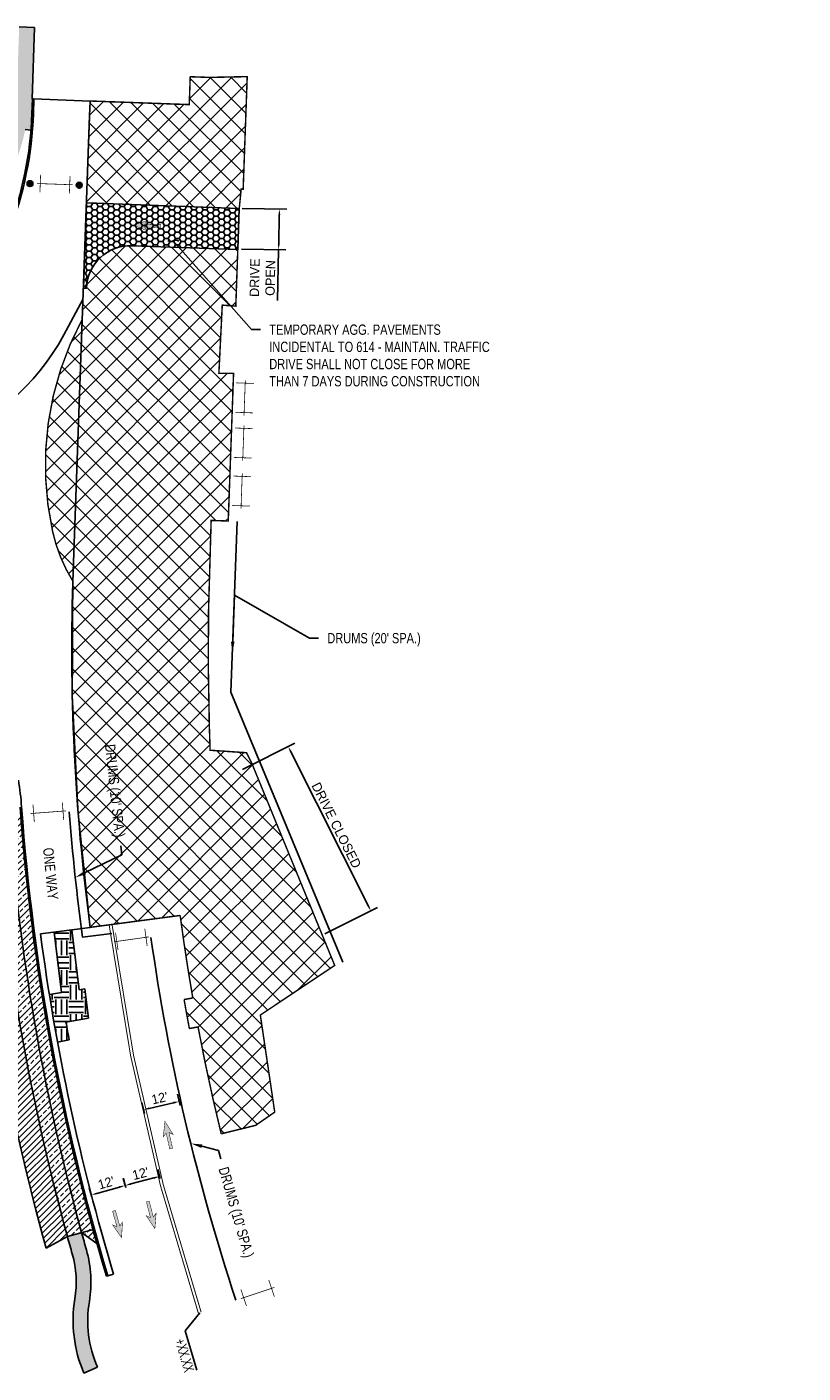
# Model space of a CAD drawing. Header units: feet. Extents: x 158973 to 165016, y 286824 to 289770.
# Tile 8 of 10: x 161741 to 162005, y 288643 to 289100. Entities that reach past the tile are written whole.
import ezdxf
from ezdxf import colors
from ezdxf.entities.mleader import LeaderData, LeaderLine
from ezdxf.math import Vec2, Vec3

# ---------------------------------------------------------------- set-up
doc = ezdxf.new("R2010")
doc.units = ezdxf.units.FT
doc.header["$MEASUREMENT"] = 0
for name, color, linetype in [('MT_P_Cells', 7, 'Continuous'), ('MT_P_Drums', 30, 'Continuous'), ('MT_P_Temp_Road', 30, 'Continuous'), ('MT_P_Text', 7, 'Continuous'), ('MT_P_Work_Area', 5, 'Continuous'), ('PM_P_Edge_Line', 7, 'Continuous'), ('PV_P_Curb', 6, 'Continuous'), ('PV_P_Drive', 1, 'Continuous'), ('PV_P_EOP', 7, 'Continuous'), ('PV_P_Walk', 4, 'Continuous'), ('SC_Shading1', 247, 'Continuous'), ('SC_Shading2', 255, 'Continuous')]:
    doc.layers.add(name, color=color, linetype=linetype)
doc.styles.add('Slanted-Normal', font='font31.shx', dxfattribs={"height": 0.1})
doc.styles.get("Standard").update_dxf_attribs({"font": 'arial.ttf'})
doc.styles.add('Style-font31', font='font31.shx')
doc.linetypes.add('motdrum05', pattern='A,0,["●",Standard,S=0.167,R=0,X=-0.02,Y=-0.065],-0.25', length=0.25)
doc.linetypes.add('motdrum10', pattern='A,0,["●",Standard,S=0.167,R=0,X=-0.02,Y=-0.065],-0.5', length=0.5)
doc.dimstyles.new('COEC', dxfattribs={"dimscale": 13.9, "dimtxt": 0.18, "dimasz": 0.18, "dimexe": 0.18, "dimexo": 0.0625, "dimgap": 0.09, "dimtad": 1, "dimzin": 0, "dimdsep": 46, "dimtxsty": 'Standard', "dimcen": 0.09, "dimclrd": 256, "dimclre": 256, "dimclrt": 256, "dimaunit": 1, "dimadec": 4, "dimazin": 0, "dimtfac": 1, "dimtofl": 0, "dimtmove": 0, "dimatfit": 3, "dimfxl": 1, "dimtolj": 1, "dimtzin": 0, "dimlwd": -1, "dimlwe": -1, "dimarcsym": 0})

# ---------------------------------------------------------------- blocks, each defined once
blk = doc.blocks.new('*D1090')
at = {"layer": 'Defpoints', "color": 0, "transparency": 16777216}
for p in [(161793.138837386, 288735.3805564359), (161793.6689566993, 288733.0518138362, 1919.563798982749), (161781.5070825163, 288730.2832620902, 1919.563798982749)]:
    blk.add_point(p, dxfattribs=at)
at = {"layer": 'MT_P_Text', "transparency": 16777216}
for p, q in [((161793.4469933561, 288734.0268688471), (161792.5839290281, 288737.8181939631)), ((161781.2851191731, 288731.258317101), (161780.4220548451, 288735.0496422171)), ((161782.9270732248, 288733.0559313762), (161791.1887273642, 288734.9366297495))]:
    blk.add_line(p, q, dxfattribs=at)
for points in [[(161782.8530854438, 288733.3809497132), (161783.0010610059, 288732.7309130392), (161780.976963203, 288732.6120046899)], [(161791.1147395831, 288735.2616480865), (161791.2627151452, 288734.6116114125), (161793.138837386, 288735.3805564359)]]:
    blk.add_solid(points, dxfattribs=at)
at = {"layer": 'MT_P_Text', "transparency": 16777216, "insert": (161786.4807956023, 288736.5314235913), "char_height": 3.2, "attachment_point": 5, "rotation": 12.824375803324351, "style": 'Style-font31'}
blk.add_mtext("\\A1;12'", dxfattribs=at)
blk = doc.blocks.new('*D1091')
at = {"layer": 'Defpoints', "color": 0, "transparency": 16777216}
for p in [(161774.7574619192, 288706.8709413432), (161775.2334930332, 288705.1778171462, 1919.563798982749), (161763.7329903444, 288701.9443880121, 1919.563798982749)]:
    blk.add_point(p, dxfattribs=at)
at = {"layer": 'MT_P_Text', "transparency": 16777216}
for p, q in [((161774.9628317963, 288706.140491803), (161774.0808088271, 288709.2776279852)), ((161763.4623291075, 288702.9070626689), (161762.5803061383, 288706.0441988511)), ((161765.182308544, 288704.1788346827), (161772.8321126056, 288706.3296188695))]:
    blk.add_line(p, q, dxfattribs=at)
for points in [[(161765.0920881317, 288704.4997262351), (161765.2725289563, 288703.8579431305), (161763.2569592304, 288703.6375122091)], [(161772.7418921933, 288706.6505104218), (161772.9223330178, 288706.0087273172), (161774.7574619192, 288706.8709413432)]]:
    blk.add_solid(points, dxfattribs=at)
at = {"layer": 'MT_P_Text', "transparency": 16777216, "insert": (161768.303491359, 288707.7571808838), "char_height": 3.2, "attachment_point": 5, "rotation": 15.703618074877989, "style": 'Style-font31'}
blk.add_mtext("\\A1;12'", dxfattribs=at)
blk = doc.blocks.new('*D1092')
at = {"layer": 'Defpoints', "color": 0, "transparency": 16777216}
for p in [(161786.4531681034, 288709.9263907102), (161786.8976427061, 288708.2250225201, 1919.563798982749), (161775.2334930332, 288705.1778171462, 1919.563798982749)]:
    blk.add_point(p, dxfattribs=at)
at = {"layer": 'MT_P_Text', "transparency": 16777216}
for p, q in [((161774.9807306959, 288706.1453455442), (161774.1571125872, 288709.2980063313)), ((161776.7240752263, 288707.384710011), (161784.5181113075, 288709.4208660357)), ((161786.6448803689, 288709.192550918), (161785.8212622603, 288712.3452117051))]:
    blk.add_line(p, q, dxfattribs=at)
for points in [[(161784.4338571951, 288709.7433755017), (161784.6023654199, 288709.0983565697), (161786.4531681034, 288709.9263907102)], [(161776.6398211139, 288707.7072194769), (161776.8083293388, 288707.062200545), (161774.7890184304, 288706.8791853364)]]:
    blk.add_solid(points, dxfattribs=at)
at = {"layer": 'MT_P_Text', "transparency": 16777216, "insert": (161779.96391119, 288710.9183618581), "char_height": 3.2, "attachment_point": 5, "rotation": 14.64103348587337, "style": 'Style-font31'}
blk.add_mtext("\\A1;12'", dxfattribs=at)
blk = doc.blocks.new('*D1105')
at = {"layer": 'Defpoints', "color": 0, "transparency": 16777216}
for p in [(161813.5111460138, 289038.6094392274, -2.662248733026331), (161827.1535979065, 289038.3293316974), (161813.2280000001, 289024.8190000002, 957.9247512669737)]:
    blk.add_point(p, dxfattribs=at)
at = {"layer": 'MT_P_Text', "transparency": 16777216}
for p, q in [((161814.5109352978, 289038.5889115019), (161829.6530711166, 289038.2780123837)), ((161827.1125424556, 289036.3297531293), (161826.9115073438, 289026.5384710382)), ((161814.2277892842, 289024.7984722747), (161829.3699251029, 289024.4875731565)), ((161826.8704518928, 289024.5388924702), (161826.5162020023, 289007.2853859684))]:
    blk.add_line(p, q, dxfattribs=at)
for points in [[(161826.7792793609, 289036.3365957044), (161827.4458055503, 289036.3229105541), (161827.1535979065, 289038.3293316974)], [(161826.578244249, 289026.5453136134), (161827.2447704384, 289026.5316284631), (161826.8704518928, 289024.5388924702)]]:
    blk.add_solid(points, dxfattribs=at)
at = {"layer": 'MT_P_Text', "transparency": 16777216, "insert": (161821.4072423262, 289015.0204626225), "char_height": 3.2, "attachment_point": 5, "rotation": 88.82376535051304, "style": 'Style-font31'}
blk.add_mtext('\\A1;DRIVE\\POPEN', dxfattribs=at)
blk = doc.blocks.new('*D1106')
at = {"layer": 'Defpoints', "color": 0, "transparency": 16777216}
for p in [(161830.1441671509, 288855.8682067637), (161813.6796250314, 288847.5928169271, -2.662248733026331), (161841.7197282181, 288791.8048155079, -2.662248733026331)]:
    blk.add_point(p, dxfattribs=at)
at = {"layer": 'MT_P_Text', "transparency": 16777216}
for p, q in [((161814.5731142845, 288848.0419015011), (161832.3778902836, 288856.9909181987)), ((161857.2861011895, 288801.8671838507), (161831.0423362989, 288854.0812282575)), ((161842.6132174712, 288792.253900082), (161860.4179934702, 288801.2029167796))]:
    blk.add_line(p, q, dxfattribs=at)
for points in [[(161831.3401660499, 288854.2309231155), (161830.7445065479, 288853.9315333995), (161830.1441671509, 288855.8682067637)], [(161857.5839309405, 288802.0168787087), (161856.9882714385, 288801.7174889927), (161858.1842703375, 288800.0802053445)]]:
    blk.add_solid(points, dxfattribs=at)
at = {"layer": 'MT_P_Text', "transparency": 16777216, "insert": (161846.4872908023, 288829.1418259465), "char_height": 3.2, "attachment_point": 5, "rotation": 296.6849663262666, "style": 'Style-font31'}
blk.add_mtext('\\A1;DRIVE CLOSED', dxfattribs=at)
blk = doc.blocks.new('_Integral')
at = {"color": 0, "linetype": 'ByBlock', "lineweight": -2}
for centre, start, end in [((0.44488802, -0.09133463), 101.9999999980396, 167.9999999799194), ((-0.44488802, 0.09133463), 282.0000000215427, 348.0000000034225)]:
    blk.add_arc(centre, 0.45416667, start, end, dxfattribs=at)

msp = doc.modelspace()

# ---------------------------------------------------------------- hatches: boundary and pattern name
at = {"layer": 'MT_P_Cells', "true_color": 0x00b3b3}
h = msp.add_hatch(color=132, dxfattribs=at)
h.dxf.hatch_style = 1
h.paths.add_polyline_path([(161777.3686948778, 289032.9101896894), (161782.302776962, 289030.9947482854), (161781.3480425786, 289032.2661463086), (161786.8444591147, 289032.0676387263), (161786.8805514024, 289033.0669871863), (161781.3841348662, 289033.2654947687), (161782.4280974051, 289034.4647082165)])
h = msp.add_hatch(color=132, dxfattribs=at)
h.dxf.hatch_style = 1
h.paths.add_polyline_path([(161788.2786986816, 288728.6334780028), (161787.6957115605, 288723.3728499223), (161788.6790245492, 288724.6222762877), (161789.8998229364, 288719.2594737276), (161790.8748779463, 288719.4814370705), (161789.6540795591, 288724.8442396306), (161791.081319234, 288724.1435559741)])
h = msp.add_hatch(color=132, dxfattribs=at)
h.dxf.hatch_style = 1
h.paths.add_polyline_path([(161784.8570029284, 288692.1884938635), (161785.2729280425, 288697.4649593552), (161784.3297177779, 288696.1849886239), (161782.939524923, 288701.5063948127), (161781.971996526, 288701.2536324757), (161783.3621893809, 288695.9322262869), (161781.9134544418, 288696.5873123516)])
h = msp.add_hatch(color=132, dxfattribs=at)
h.dxf.hatch_style = 1
h.paths.add_polyline_path([(161773.5431602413, 288689.1209827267), (161773.8611642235, 288694.4042539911), (161772.9418526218, 288693.1070119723), (161771.4532158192, 288698.4017225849), (161770.4905411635, 288698.1310613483), (161771.979177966, 288692.8363507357), (161770.5185438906, 288693.4644580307)])
at = {"layer": 'MT_P_Drums'}
h = msp.add_hatch(color=30, dxfattribs=at)
h.dxf.hatch_style = 1
edge = h.paths.add_edge_path()
edge.add_arc((161742.4485815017, 289047.00229776), 1, 0, 360)
h = msp.add_hatch(color=30, dxfattribs=at)
h.dxf.hatch_style = 1
edge = h.paths.add_edge_path()
edge.add_arc((161759.182837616, 289046.4499329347), 1, 0, 360)
h = msp.add_hatch(dxfattribs=at)
h.set_pattern_fill('HONEY', color=247, scale=10)
h.set_pattern_definition([(0, (0, 0), (1.875, 1.082531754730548), [1.25, -2.5]), (120, (0, 0), (-1.875, 1.082531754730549), [1.25, -2.5]), (59.99999999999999, (0, 0), (4.163336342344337e-16, 2.165063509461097), [-2.5, 1.25])])
edge = h.paths.add_edge_path()
edge.add_line((161760.5850891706, 289011.5020001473), (161761.6317655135, 289040.4831055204))
edge.add_line((161761.6317655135, 289040.4831055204), (161813.5111460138, 289038.609439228))
edge.add_line((161813.5111460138, 289038.609439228), (161813.0058539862, 289024.6185607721))
edge.add_line((161813.0058539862, 289024.6185607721), (161777.116048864, 289025.9147504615))
edge.add_arc((161776.5746645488, 289010.9245235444), 15.00000000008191, 87.93161501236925, 177.9316150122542)
edge.add_line((161761.5844376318, 289011.4659078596), (161760.5850891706, 289011.5020001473))
at = {"layer": 'MT_P_Work_Area'}
h = msp.add_hatch(dxfattribs=at)
h.set_pattern_fill('ANSI37', color=247, scale=40)
h.set_pattern_definition([(45, (0, 0), (-3.535533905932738, 3.535533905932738), []), (135, (0, 0), (-3.535533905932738, -3.535533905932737), [])])
h.paths.add_polyline_path([(161761.6317655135, 289040.4831055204), (161813.5111460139, 289038.6094392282), (161814.1600000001, 289045.1779999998), (161814.8360210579, 289045.1232414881), (161816.2141521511, 289083.321136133), (161803.2790216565, 289083.0634304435), (161796.866502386, 289083.2950238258), (161796.5247996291, 289073.8337193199), (161762.8801347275, 289075.0488239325)])
edge = h.paths.add_edge_path()
edge.add_line((161761.5844376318, 289011.4659078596), (161760.5850891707, 289011.5020001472))
edge.add_line((161760.5850891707, 289011.5020001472), (161760.2037685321, 289000.9437280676))
edge.add_arc((161851.6634446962, 288951.4348638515), 104.0000000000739, 151.5724728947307, 192.5640724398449)
edge.add_arc((161802.8607767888, 288940.5583015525), 53.99999997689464, 192.5640724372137, 211.8688316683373)
edge.add_arc((162479.8414813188, 288889.2534084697), 723.1999999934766, 178.1938248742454, 187.5282835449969)
edge.add_line((161762.8752429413, 288794.5029308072), (161793.4427693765, 288798.5425739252))
edge.add_arc((162479.841481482, 288889.2534084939), 692.3667001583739, 187.5282835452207, 189.8734905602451)
edge.add_line((161797.7295849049, 288770.531009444), (161794.7777339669, 288769.9952451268))
edge.add_arc((162479.8414816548, 288889.2534085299), 695.3667003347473, 189.8752757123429, 190.6992477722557)
edge.add_line((161796.563568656, 288760.1559974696), (161799.515419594, 288760.6917617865))
edge.add_arc((162479.8414813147, 288889.2534084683), 692.3666999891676, 190.7010329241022, 193.7738200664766)
edge.add_line((161807.3850523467, 288724.4080312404), (161819.0400092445, 288727.2651171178))
edge.add_line((161819.0400092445, 288727.2651171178), (161825.5500758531, 288731.7637732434))
edge.add_line((161825.5500758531, 288731.7637732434), (161820.6644192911, 288764.7244752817))
edge.add_line((161820.6644192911, 288764.7244752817), (161845.9186014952, 288781.5661084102))
edge.add_line((161845.9186014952, 288781.5661084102), (161817.7685411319, 288850.2083854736))
edge.add_line((161817.7685411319, 288850.2083854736), (161815.9784887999, 288853.7854950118))
edge.add_line((161815.9784887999, 288853.7854950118), (161803.6104735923, 288854.6288795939))
edge.add_line((161803.6104735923, 288854.6288795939), (161803.341168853, 288863.0090549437))
edge.add_line((161803.341168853, 288863.0090549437), (161803.0083098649, 288882.3047284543))
edge.add_line((161803.0083098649, 288882.3047284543), (161803.0628767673, 288901.5862100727))
edge.add_line((161803.0628767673, 288901.5862100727), (161803.965120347, 288932.6587204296))
edge.add_line((161803.965120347, 288932.6587204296), (161809.7704704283, 288932.4490554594))
edge.add_line((161809.7704704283, 288932.4490554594), (161811.5736162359, 288982.5645922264))
edge.add_line((161811.5736162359, 288982.5645922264), (161806.5899999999, 288982.594))
edge.add_line((161806.5899999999, 288982.594), (161807.7379999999, 289005.7489999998))
edge.add_line((161807.7379999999, 289005.7489999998), (161812.338, 289005.4199999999))
edge.add_line((161812.338, 289005.4199999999), (161813.0058539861, 289024.6185607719))
edge.add_line((161813.0058539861, 289024.6185607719), (161777.1160488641, 289025.9147504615))
edge.add_arc((161776.5746645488, 289010.9245235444), 15.00000000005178, 87.93161501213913, 177.9316150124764)
at = {"layer": 'SC_Shading1'}
h = msp.add_hatch(dxfattribs=at)
h.set_pattern_fill('ANSI33', color=256, scale=12)
h.set_pattern_definition([(45, (0, 0), (-2.121320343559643, 2.121320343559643), []), (45, (2.121320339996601, 0), (-2.121320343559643, 2.121320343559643), [1.5, -0.75])])
edge = h.paths.add_edge_path()
edge.add_line((161735.6625684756, 288827.9456954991), (161739.2553127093, 288833.258615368))
edge.add_arc((162479.8414813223, 288889.2534084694), 742.6999999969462, 184.3238353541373, 195.7912621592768)
edge.add_line((161765.1713460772, 288687.1398567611), (161759.9705950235, 288690.8931376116))
edge.add_line((161759.9705950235, 288690.8931376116), (161755.1502462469, 288689.5648915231))
edge.add_arc((162479.8414813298, 288889.2534084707), 751.7000000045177, 184.709564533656, 195.405532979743, ccw=False)
edge.add_line((161730.679450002, 288827.5351711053), (161735.6625684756, 288827.9456954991))
h = msp.add_hatch(dxfattribs=at)
h.set_pattern_fill('ANSI31', color=256, scale=12)
h.set_pattern_definition([(45, (0, 0), (-1.060660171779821, 1.060660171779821), [])])
edge = h.paths.add_edge_path()
edge.add_line((161722.7064604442, 288826.8783320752), (161730.679450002, 288827.5351711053))
edge.add_arc((162479.8414813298, 288889.2534084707), 751.7000000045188, 184.709564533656, 195.405532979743)
edge.add_line((161755.1502462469, 288689.5648915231), (161747.940089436, 288685.6252116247))
edge.add_arc((162479.8414813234, 288889.2534084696), 759.6999999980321, 184.7095645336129, 195.5475284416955, ccw=False)
h = msp.add_hatch(dxfattribs=at)
h.set_pattern_fill('EARTH', color=256, scale=20, angle=90)
h.set_pattern_definition([(90, (0, 0), (-5, 5), [5, -5]), (90, (-1.875, 0), (-5, 5), [5, -5]), (90, (-3.75, 0), (-5, 5), [5, -5]), (180, (-4.375, 0.625), (-5, -4.999999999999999), [5, -5]), (180, (-4.375, 2.5), (-5, -4.999999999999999), [5, -5]), (180, (-4.375, 4.375), (-5, -4.999999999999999), [5, -5])])
edge = h.paths.add_edge_path()
edge.add_line((161749.0413199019, 288771.6644461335), (161753.1767266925, 288772.3298512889))
edge.add_line((161753.1767266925, 288772.3298512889), (161750.6684368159, 288792.8897436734))
edge.add_line((161750.6684368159, 288792.8897436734), (161756.6170157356, 288793.675876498))
edge.add_line((161756.6170157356, 288793.675876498), (161759.1048430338, 288773.283711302))
edge.add_line((161759.1048430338, 288773.283711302), (161761.0808818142, 288773.6016646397))
edge.add_line((161761.0808818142, 288773.6016646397), (161762.2927758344, 288763.6680397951))
edge.add_line((161762.2927758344, 288763.6680397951), (161754.6645132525, 288762.3329413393))
edge.add_arc((162479.8414817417, 288889.2534085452), 736.2000004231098, 189.9273569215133, 190.4052614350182)
edge.add_line((161755.7483715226, 288756.2887201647), (161751.8141519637, 288755.5662823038))
edge.add_arc((162479.8414811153, 288889.253408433), 740.1999997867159, 189.1407947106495, 190.4052614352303, ccw=False)
at = {"layer": 'SC_Shading2'}
h = msp.add_hatch(color=256, dxfattribs=at)
h.dxf.hatch_style = 1
h.paths.add_polyline_path([(161737.1535944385, 289085.3978922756), (161738.2421470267, 289085.3585783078), (161738.7781748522, 289100.2004909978), (161744.0247542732, 289100.0110064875), (161743.1489610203, 289075.7614314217), (161736.8138290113, 289075.9902299)])
h = msp.add_hatch(color=256, dxfattribs=at)
h.dxf.hatch_style = 1
edge = h.paths.add_edge_path()
edge.add_arc((161686.7656828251, 289075.5597259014), 49.9999999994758, 339.0384830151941, 357.931615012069)
edge.add_line((161736.7331058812, 289073.7551115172), (161736.8138290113, 289075.9902299))
edge.add_line((161736.8138290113, 289075.9902299), (161743.3095940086, 289075.7556300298))
edge.add_line((161743.3095940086, 289075.7556300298), (161743.1291325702, 289070.7588877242))
edge.add_arc((161619.7928432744, 289075.2132787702), 123.4167000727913, 355.33386526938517, 357.9316150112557, ccw=False)
edge.add_line((161742.8004963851, 289065.1734016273), (161740.8071250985, 289065.3361004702))
edge.add_arc((161686.7656828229, 289075.5597259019), 55.00000000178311, 339.0384830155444, 349.28731836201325, ccw=False)
edge.add_line((161738.1258331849, 289055.8839805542), (161735.8783484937, 289050.01730818))
edge.add_line((161735.8783484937, 289050.01730818), (161731.2092439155, 289051.8060123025))
edge.add_line((161731.2092439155, 289051.8060123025), (161733.4567286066, 289057.6726846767))
h = msp.add_hatch(color=256, dxfattribs=at)
h.dxf.hatch_style = 1
edge = h.paths.add_edge_path()
edge.add_line((161755.1502462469, 288689.5648915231), (161759.9705950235, 288690.8931376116))
edge.add_arc((162479.8414824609, 288889.2534087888), 746.7000011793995, 195.4055329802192, 195.874906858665)
edge.add_arc((161723.1452753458, 288674.0610715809), 39.99999999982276, -9.396785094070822, 15.874906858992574, ccw=False)
edge.add_arc((161802.0717812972, 288660.9994232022), 40.00000000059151, 170.6032149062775, 203.3167695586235)
edge.add_line((161765.3385584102, 288645.1668511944), (161760.7469055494, 288643.1877796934))
edge.add_arc((161802.071781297, 288660.9994232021), 45.00000000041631, 170.6032149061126, 203.3167695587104, ccw=False)
edge.add_arc((161723.1452753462, 288674.0610715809), 34.99999999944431, 350.6032149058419, 375.8749068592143)
edge.add_arc((162479.8414817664, 288889.2534085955), 751.7000004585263, 195.4055329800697, 195.8749068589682, ccw=False)

# ---------------------------------------------------------------- linework, layer by layer
at = {"layer": 'MT_P_Cells', "color": 1, "const_width": 0.25, "flags": 128}
for points in [[(161744.9410275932, 289047.0401981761), (161756.9332091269, 289046.6070907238)], [(161746.0486529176, 289050.0021512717), (161745.8320991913, 289044.0060605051)], [(161756.0421375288, 289049.6412283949), (161755.8255838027, 289043.6451376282)], [(161812.5220928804, 288979.3684116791), (161818.5181836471, 288979.151857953)], [(161815.1231230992, 288968.2673017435), (161815.5562305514, 288980.2594832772)], [(161812.1611700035, 288969.3749270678), (161818.1572607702, 288969.1583733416)], [(161812.0757087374, 288964.032536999), (161818.0717995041, 288963.8159832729)], [(161814.6767389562, 288952.9314270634), (161815.1098464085, 288964.9236085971)], [(161811.7147858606, 288954.0390523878), (161817.7108766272, 288953.8224986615)], [(161811.4956953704, 288947.7218699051), (161817.4917861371, 288947.5053161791)], [(161814.0967255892, 288936.6207599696), (161814.5298330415, 288948.6129415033)], [(161811.1347724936, 288937.7283852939), (161817.1308632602, 288937.5118315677)], [(161743.4629289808, 288836.2087450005), (161743.9173942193, 288830.2259813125)], [(161753.4342017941, 288836.9661870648), (161753.8886670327, 288830.9834233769)], [(161742.6930343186, 288833.1416189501), (161754.6585616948, 288834.0505494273)], [(161770.9401557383, 288789.5893305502), (161782.8232928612, 288791.2599747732)], [(161771.5127561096, 288792.6993351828), (161772.3480782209, 288786.7577666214)], [(161781.4153703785, 288794.0915387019), (161782.25069249, 288788.1499701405)], [(161814.0411944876, 288668.4625497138), (161825.4286626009, 288672.2474631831)], [(161814.0439217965, 288671.6248261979), (161815.9363785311, 288665.9310921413)], [(161823.5334785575, 288674.7789207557), (161825.4259352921, 288669.0851866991)]]:
    msp.add_lwpolyline(points, dxfattribs=at)
at = {"layer": 'MT_P_Cells', "const_width": 0.16, "flags": 128}
for points in [[(161777.3686948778, 289032.9101896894), (161782.302776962, 289030.9947482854), (161781.3480425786, 289032.2661463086), (161786.8444591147, 289032.0676387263), (161786.8805514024, 289033.0669871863), (161781.3841348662, 289033.2654947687), (161782.4280974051, 289034.4647082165), (161777.3686948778, 289032.9101896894)], [(161784.8570029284, 288692.1884938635), (161785.2729280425, 288697.4649593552), (161784.3297177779, 288696.1849886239), (161782.939524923, 288701.5063948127), (161781.971996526, 288701.2536324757), (161783.3621893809, 288695.9322262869), (161781.9134544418, 288696.5873123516), (161784.8570029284, 288692.1884938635)], [(161773.5431602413, 288689.1209827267), (161773.8611642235, 288694.4042539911), (161772.9418526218, 288693.1070119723), (161771.4532158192, 288698.4017225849), (161770.4905411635, 288698.1310613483), (161771.979177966, 288692.8363507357), (161770.5185438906, 288693.4644580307), (161773.5431602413, 288689.1209827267)]]:
    msp.add_lwpolyline(points, dxfattribs=at)
at = {"layer": 'MT_P_Cells', "const_width": 0.16, "elevation": -959.9223557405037, "flags": 128}
msp.add_lwpolyline([(161788.2786986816, 288728.6334780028), (161787.6957115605, 288723.3728499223), (161788.6790245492, 288724.6222762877), (161789.8998229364, 288719.2594737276), (161790.8748779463, 288719.4814370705), (161789.6540795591, 288724.8442396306), (161791.081319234, 288724.1435559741), (161788.2786986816, 288728.6334780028)], dxfattribs=at)
at = {"layer": 'MT_P_Drums', "linetype": 'motdrum05', "flags": 128}
for points in [[(161607.3783053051, 288967.4702487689), (161615.9533896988, 288966.9266134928, -0.07135466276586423), (161656.2607085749, 288958.5130699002, 0.3715272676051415), (161753.914430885, 288995.6270885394), (161760.4476373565, 289007.6961383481)], [(161755.7671272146, 288833.7307129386, 0.01474938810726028), (161760.3002920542, 288791.1365549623), (161770.2079518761, 288792.4458990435)], [(161812.3845586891, 288667.9131807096, -0.04507491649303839), (161783.5242990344, 288791.1074882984, -0.04507491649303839)]]:
    msp.add_lwpolyline(points, format="xyb", dxfattribs=at)
at = {"layer": 'MT_P_Drums', "linetype": 'motdrum10', "flags": 128}
msp.add_lwpolyline([(161812.7685304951, 288932.3411859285), (161810.6835055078, 288874.3912708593), (161848.6898890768, 288782.7150057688)], dxfattribs=at)
at = {"layer": 'MT_P_Drums'}
for centre in [(161742.4485815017, 289047.00229776), (161759.182837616, 289046.4499329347)]:
    msp.add_circle(centre, 1, dxfattribs=at)
at = {"layer": 'MT_P_Temp_Road', "flags": 128}
msp.add_lwpolyline([(161760.5850891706, 289011.5020001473), (161761.6317655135, 289040.4831055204), (161813.5111460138, 289038.609439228), (161813.0058539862, 289024.6185607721), (161777.116048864, 289025.9147504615, 0.4142135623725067), (161761.5844376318, 289011.4659078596)], format="xyb", close=True, dxfattribs=at)
at = {"layer": 'MT_P_Text', "flags": 128}
for points in [[(161795.0933698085, 288657.5256652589), (161800.0992553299, 288663.6587582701)], [(161795.0933698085, 288657.5256652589), (161799.1215908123, 288644.138820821)]]:
    msp.add_lwpolyline(points, dxfattribs=at)
at = {"layer": 'MT_P_Work_Area', "const_width": 0.5, "flags": 128}
msp.add_lwpolyline([(161762.8801347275, 289075.0488239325), (161796.5247996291, 289073.8337193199), (161796.866502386, 289083.2950238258), (161803.2790216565, 289083.0634304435), (161816.2141521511, 289083.321136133), (161814.8360210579, 289045.1232414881), (161814.1600000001, 289045.1779999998), (161813.5111460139, 289038.6094392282), (161813.0058539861, 289024.6185607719), (161812.338, 289005.4199999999), (161807.7379999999, 289005.7489999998), (161806.5899999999, 288982.594), (161811.5736162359, 288982.5645922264), (161809.7704704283, 288932.4490554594), (161803.965120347, 288932.6587204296), (161803.0628767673, 288901.5862100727), (161803.0083098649, 288882.3047284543), (161803.341168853, 288863.0090549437), (161803.6104735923, 288854.6288795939), (161815.9784887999, 288853.7854950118), (161817.7685411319, 288850.2083854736), (161845.9186014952, 288781.5661084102), (161820.6644192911, 288764.7244752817), (161825.5500758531, 288731.7637732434), (161819.0400092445, 288727.2651171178), (161807.3850523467, 288724.4080312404, -0.01340836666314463), (161799.515419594, 288760.6917617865), (161796.563568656, 288760.1559974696, -0.003595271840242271), (161794.7777339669, 288769.9952451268), (161797.7295849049, 288770.531009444, -0.01023325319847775), (161793.4427693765, 288798.5425739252), (161762.8752429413, 288794.5029308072, -0.04075179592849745), (161757.0007893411, 288912.047574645, -0.08443268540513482), (161750.1538954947, 288928.8116142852, -0.1807916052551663), (161760.2037685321, 289000.9437280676), (161762.6996732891, 289070.0520816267)], format="xyb", close=True, dxfattribs=at)
at = {"layer": 'PM_P_Edge_Line', "color": 2, "const_width": 0.333, "flags": 128}
for points in [[(161799.6167041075, 288663.5253808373, -0.04728909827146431), (161769.31921494, 288795.3545321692, -0.04728909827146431)], [(161800.5658108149, 288663.8403355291, -0.04728909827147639), (161770.3105952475, 288795.4855477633, -0.04728909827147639)]]:
    msp.add_lwpolyline(points, format="xyb", dxfattribs=at)
at = {"layer": 'PV_P_Curb', "flags": 128}
for points in [[(161743.1291325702, 289070.7588877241), (161743.3095940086, 289075.7556300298)], [(161743.8092682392, 289075.737583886), (161743.3095940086, 289075.7556300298)], [(161768.4057652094, 288676.0340101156), (161768.884717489, 288676.1775535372)]]:
    msp.add_lwpolyline(points, dxfattribs=at)
msp.add_lwpolyline([(161739.0994514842, 288835.3596683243, 0.05469339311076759), (161768.4057652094, 288676.0340101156, 0.05469339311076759)], format="xyb", dxfattribs=at)
at = {"layer": 'PV_P_Curb'}
msp.add_arc((161619.792843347, 289075.2132787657), 123.4167, 320.1453510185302, 357.9316150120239, dxfattribs=at)
at = {"layer": 'PV_P_Drive', "flags": 128}
for points in [[(161741.250978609, 289053.3134336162), (161741.7261800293, 289053.1313869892)], [(161755.1502462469, 288689.5648915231), (161764.3089089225, 288692.0885590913)], [(161759.9705950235, 288690.8931376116), (161765.1713460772, 288687.1398567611)], [(161747.940089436, 288685.6252116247), (161755.1502462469, 288689.5648915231)], [(161765.1713460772, 288687.1398567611), (161765.6533918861, 288687.2726843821)]]:
    msp.add_lwpolyline(points, dxfattribs=at)
for points in [[(161722.7064604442, 288826.8783320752, 0.04732482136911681), (161747.940089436, 288685.6252116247)], [(161730.679450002, 288827.5351711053, 0.04670387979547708), (161755.1502462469, 288689.5648915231)], [(161735.6625684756, 288827.9456954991, 0.04670387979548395), (161759.9705950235, 288690.8931376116)]]:
    msp.add_lwpolyline(points, format="xyb", dxfattribs=at)
at = {"layer": 'PV_P_EOP', "flags": 128}
for points in [[(161743.8092682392, 289075.737583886), (161743.6288068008, 289070.7408415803, -0.1663840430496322), (161714.9203029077, 288995.8022280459), (161709.3322377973, 288989.1082639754, -0.316799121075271), (161659.2726757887, 288975.7051083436)], [(161762.8752429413, 288794.5029308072, -0.04189785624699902), (161757.1126742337, 288915.3553509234), (161762.6996732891, 289070.0520816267), (161762.8801347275, 289075.0488239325), (161743.8092682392, 289075.737583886)], [(161738.5275719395, 288844.4200895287, -0.02273028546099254), (161739.5981333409, 288835.3959506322, 0.0546933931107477), (161768.884717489, 288676.1775535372, 0.0546933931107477)], [(161746.0217777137, 288792.2756657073, 0.03996899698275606), (161770.8005266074, 288676.7517272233)], [(161754.6645132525, 288762.3329413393, 0.002085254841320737), (161755.7483715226, 288756.2887201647)]]:
    msp.add_lwpolyline(points, format="xyb", dxfattribs=at)
for points in [[(161746.0217777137, 288792.2756657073), (161762.8752429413, 288794.5029308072)], [(161753.1767266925, 288772.3298512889), (161750.6684368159, 288792.8897436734)], [(161759.1048430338, 288773.283711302), (161756.6170157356, 288793.675876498)], [(161749.0413199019, 288771.6644461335), (161753.1767266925, 288772.3298512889)], [(161759.1048430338, 288773.283711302), (161761.0808818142, 288773.6016646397)], [(161762.2927758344, 288763.6680397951), (161761.0808818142, 288773.6016646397)], [(161762.2927758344, 288763.6680397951), (161754.6645132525, 288762.3329413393)], [(161751.8141519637, 288755.5662823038), (161755.7483715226, 288756.2887201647)], [(161768.884717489, 288676.1775535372), (161770.8005266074, 288676.7517272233)]]:
    msp.add_lwpolyline(points, dxfattribs=at)
at = {"layer": 'PV_P_Walk', "elevation": 961.88, "flags": 128}
for points in [[(161744.0247542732, 289100.0110064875), (161738.7781748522, 289100.2004909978)], [(161744.0247542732, 289100.0110064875), (161743.1489610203, 289075.7614314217)]]:
    msp.add_lwpolyline(points, dxfattribs=at)
at = {"layer": 'PV_P_Walk', "flags": 128}
for points in [[(161740.8071250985, 289065.3361004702), (161742.8004963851, 289065.1734016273)], [(161760.7469055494, 288643.1877796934), (161765.3385584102, 288645.1668511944)]]:
    msp.add_lwpolyline(points, dxfattribs=at)
for points in [[(161759.9705950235, 288690.8931376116, 0.00204803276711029), (161761.6197233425, 288685.0025911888, -0.1107176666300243), (161762.6085283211, 288667.5302473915, 0.1437172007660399), (161765.3385584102, 288645.1668511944)], [(161755.1502462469, 288689.5648915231, 0.002048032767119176), (161756.8104173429, 288683.6349012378, -0.1107176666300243), (161757.6756216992, 288668.3466004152, 0.1437172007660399), (161760.7469055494, 288643.1877796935)]]:
    msp.add_lwpolyline(points, format="xyb", dxfattribs=at)

# ---------------------------------------------------------------- texts
at = {"layer": 'MT_P_Text', "insert": (161749.4562710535, 288812.7261768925), "char_height": 3.4998, "width": 90.28472982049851, "attachment_point": 5, "rotation": 275.6248726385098, "style": 'Slanted-Normal'}
msp.add_mtext('{\\W0.8;ONE WAY}', dxfattribs=at)
at = {"layer": 'MT_P_Text', "insert": (161794.9402241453, 288649.2067976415), "char_height": 3.5, "attachment_point": 5, "rotation": 286.74700999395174, "style": 'Style-font31'}
msp.add_mtext_dynamic_manual_height_columns('{\\W0.7;+XX.XX}', width=12.99243833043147, gutter_width=10, heights=[0], dxfattribs=at)

# ---------------------------------------------------------------- dimensions: what is measured, and where the dimension line sits
at = {"layer": 'MT_P_Text'}
dim = msp.add_linear_dim(base=(161827.1535979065, 289038.3293316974, 2.662248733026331), p1=(161813.2280000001, 289024.8190000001, 960.587), p2=(161813.5111460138, 289038.6094392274), angle=88.82376535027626, text='DRIVE\\POPEN', dimstyle='COEC', override={"dimscale": 20, "dimtxt": 0.16, "dimasz": 0.1, "dimexe": 0.125, "dimexo": 0.05, "dimgap": 0.05, "dimtxsty": 'Style-font31'}, dxfattribs=at)
dim.commit()
dim.dimension.update_dxf_attribs({"geometry": '*D1105', "text_midpoint": (161826.6727992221, 289014.9123499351, 2.662248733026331), "dimtype": 161})
for p1, p2, distance, text, picture, middle in [((161841.7197282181, 288791.8048155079), (161813.6796250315, 288847.5928169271), -18.42724136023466, 'DRIVE CLOSED', '*D1106', (161846.4872908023, 288829.1418259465, 2.662248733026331)), ((161781.5070825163, 288730.2832620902, 959.6414432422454), (161793.6689566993, 288733.0518138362, 959.6414432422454), 2.38831919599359, "12'", '*D1090', (161786.4807956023, 288736.5314235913, -959.9223557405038)), ((161775.2334930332, 288705.1778171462), (161786.8976427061, 288708.22502252), 1.7584684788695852, "12'", '*D1092', (161779.96391119, 288710.9183618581, -1919.563798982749)), ((161763.7329903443, 288701.9443880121), (161775.2334930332, 288705.1778171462), 1.758770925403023, "12'", '*D1091', (161768.303491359, 288707.7571808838, -1919.563798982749))]:
    dim = msp.add_aligned_dim(p1=p1, p2=p2, distance=distance, text=text, dimstyle='COEC', override={"dimscale": 20, "dimtxt": 0.16, "dimasz": 0.1, "dimexe": 0.125, "dimexo": 0.05, "dimgap": 0.05, "dimtxsty": 'Style-font31'}, dxfattribs=at)
    dim.commit()
    dim.dimension.update_dxf_attribs({"geometry": picture, "text_midpoint": middle})

# ---------------------------------------------------------------- leaders
ml = msp.add_multileader_mtext('Standard', dxfattribs=at)
ml.set_content('{\\W0.8;TEMPORARY AGG. PAVEMENTS\\PINCIDENTAL TO 614 - MAINTAIN. TRAFFIC\\PDRIVE SHALL NOT CLOSE FOR MORE\\PTHAN 7 DAYS DURING CONSTRUCTION}', color=256, style='Slanted-Normal')
ml.set_leader_properties()
ml.set_arrow_properties(name='INTEGRAL')
ml.build(insert=Vec2(0, 0))
ml.multileader.update_dxf_attribs({"dogleg_length": 0.1, "arrow_head_size": 3.75, "scale": 30})
ctx = ml.context
ctx.base_point, ctx.scale, ctx.char_height, ctx.arrow_head_size, ctx.landing_gap_size, ctx.plane_origin = Vec3(161820.6947805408, 288997.4204602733), 30, 3.4998, 3.75, 3, Vec3(161786.0707386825, 289055.7619085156)
notes = []
notes.append((ctx, [(0, (1, 1, 0), (161817.6947805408, 288997.4204602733), (1, 0), 3, [(0, [(161791.0890046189, 289027.5702831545)], 0, [])])]))
ctx.mtext.insert, ctx.mtext.width, ctx.mtext.flow_direction = Vec3(161823.6947805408, 288999.1703602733), 106.414915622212, 5
ml = msp.add_multileader_mtext('Standard', dxfattribs=at)
ml.set_content("{\\W0.8;DRUMS (20' SPA.)}", color=256, style='Slanted-Normal')
ml.set_leader_properties()
ml.build(insert=Vec2(0, 0))
ml.multileader.update_dxf_attribs({"dogleg_length": 0.1, "arrow_head_size": 3.75, "scale": 30})
ctx = ml.context
ctx.base_point, ctx.scale, ctx.char_height, ctx.arrow_head_size, ctx.landing_gap_size, ctx.plane_origin = Vec3(161840.4148606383, 288892.6946191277), 30, 3.4998, 3.75, 3, Vec3(161787.9624553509, 288954.6757473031)
notes.append((ctx, [(0, (1, 1, 0), (161837.4148606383, 288892.6946191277), (1, 0), 3, [(1, [(161811.1650489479, 288887.7749960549), (161811.8667958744, 288907.2789228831)], 0, [])])]))
ctx.mtext.insert, ctx.mtext.flow_direction = Vec3(161843.4148606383, 288894.4445191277), 5
ml = msp.add_multileader_mtext('Standard', dxfattribs=at)
ml.set_content("{\\W0.8;DRUMS (10' SPA.)}", color=256, style='Slanted-Normal')
ml.set_leader_properties()
ml.build(insert=Vec2(0, 0))
ml.multileader.update_dxf_attribs({"dogleg_length": 0.1, "arrow_head_size": 3.75, "scale": 30})
ctx = ml.context
ctx.base_point, ctx.scale, ctx.char_height, ctx.arrow_head_size, ctx.landing_gap_size, ctx.plane_origin, ctx.plane_x_axis, ctx.plane_y_axis = Vec3(161769.0587102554, 288861.9358758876), 30, 3.4998, 3.75, 3, Vec3(161707.7234153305, 288896.505926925), Vec3(0.1058292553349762, -0.9943843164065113), Vec3(0.9943843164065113, 0.1058292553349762)
ctx.text_align_type = 2
notes.append((ctx, [(1, (1, 1, 0), (161773.6115142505, 288819.1571860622), (-0.1058292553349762, 0.9943843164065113), 3, [(0, [(161757.8223507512, 288811.4407161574)], 0, [])])]))
ctx.mtext.insert, ctx.mtext.text_direction, ctx.mtext.rotation, ctx.mtext.alignment, ctx.mtext.flow_direction = Vec3(161774.7166118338, 288825.3086825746), Vec3(0.1058292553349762, -0.9943843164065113), 4.818416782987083, 3, 5
ml = msp.add_multileader_mtext('Standard', dxfattribs=at)
ml.set_content("{\\W0.8;DRUMS (10' SPA.)}", color=256, style='Slanted-Normal')
ml.set_leader_properties()
ml.build(insert=Vec2(0, 0))
ml.multileader.update_dxf_attribs({"dogleg_length": 0.1, "arrow_head_size": 3.75, "scale": 30})
ctx = ml.context
ctx.base_point, ctx.scale, ctx.char_height, ctx.arrow_head_size, ctx.landing_gap_size, ctx.plane_origin, ctx.plane_x_axis, ctx.plane_y_axis = Vec3(161807.2588801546, 288715.8880732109), 30, 3.4998, 3.75, 3, Vec3(161740.8085275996, 288739.1573120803), Vec3(0.2787000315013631, -0.9603782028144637), Vec3(0.9603782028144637, 0.2787000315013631)
notes.append((ctx, [(0, (1, 1, 0), (161806.4227800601, 288718.7692078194), (0.2787000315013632, -0.9603782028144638), 3, [(0, [(161797.157864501, 288721.110349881)], 0, [])])]))
ctx.mtext.insert, ctx.mtext.text_direction, ctx.mtext.rotation, ctx.mtext.flow_direction = Vec3(161809.7755460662, 288713.4946357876), Vec3(0.2787000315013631, -0.9603782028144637), 4.99482922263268, 5
for ctx, leaders in notes:
    for number, flags, end, landing, length, lines in leaders:
        leader = LeaderData()
        leader.index, (leader.has_last_leader_line, leader.has_dogleg_vector, leader.attachment_direction) = number, flags
        leader.last_leader_point, leader.dogleg_vector, leader.dogleg_length = Vec3(end), Vec3(landing), length
        for number, points, colour, breaks in lines:
            line = LeaderLine()
            line.index, line.vertices, line.color, line.breaks = number, Vec3.list(points), colors.encode_raw_color(colour), breaks
            leader.lines.append(line)
        ctx.leaders.append(leader)

doc.saveas('drawing.dxf')
